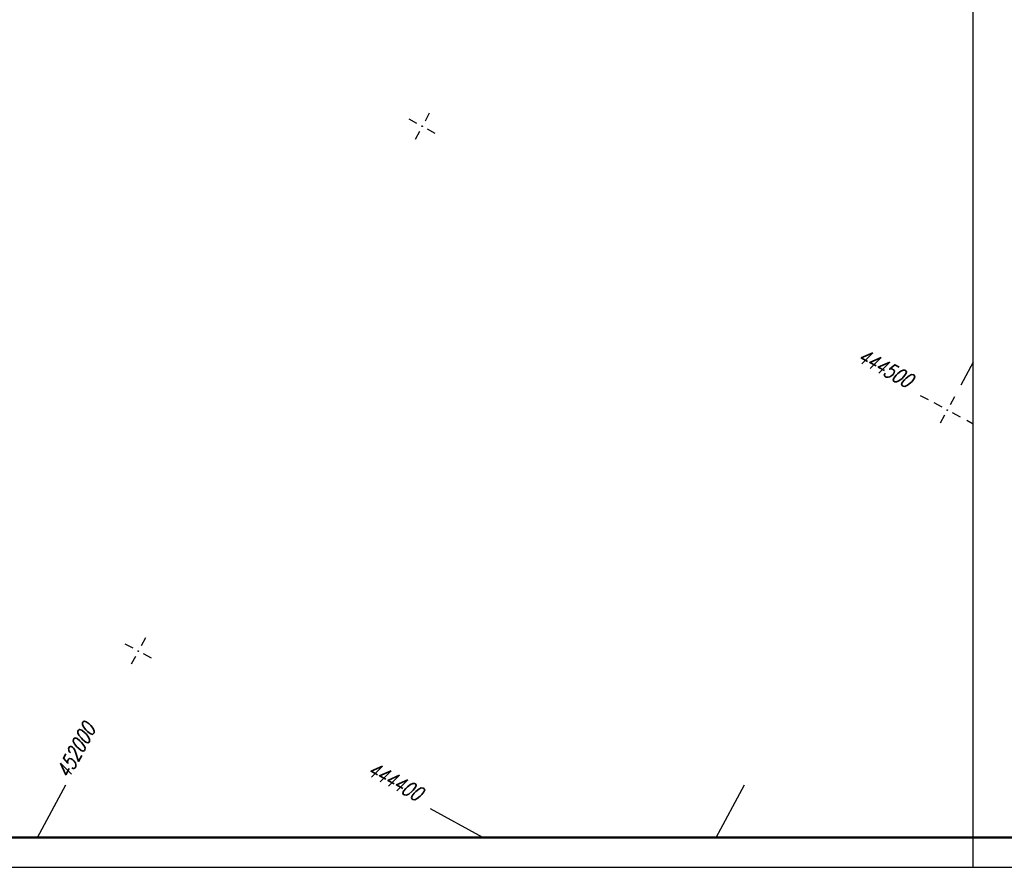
# Model space of a CAD drawing. Extents: x 0 to 1135, y 0 to 420.
# Tile 10 of 37: x 790 to 955, y 0 to 142. Entities that reach past the tile are written whole.
import ezdxf

# ---------------------------------------------------------------- set-up
doc = ezdxf.new("R2010")
doc.units = 0
doc.header["$LTSCALE"] = 2
doc.header["$MEASUREMENT"] = 0
doc.linetypes.add('AUSGEZOGEN', pattern=[0])
doc.layers.get('0').update_dxf_attribs({"linetype": 'AUSGEZOGEN'})
doc.layers.add('NETZ', color=250, linetype='CONTINUOUS')
doc.layers.add('RAHMEN', color=250, linetype='AUSGEZOGEN')
doc.styles.add('ROMANS', font='romans.shx', dxfattribs={"width": 0.8})

# ---------------------------------------------------------------- blocks, each defined once
blk = doc.blocks.new('IKR')
at = {"color": 0}
for p, q in [((0, 1), (0, 2.5)), ((-2.5, 0), (-1, 0)), ((1, 0), (2.5, 0)), ((0, -2.5), (0, -1))]:
    blk.add_line(p, q, dxfattribs=at)
blk.add_circle((0, 0), 0.05, dxfattribs=at)
blk.add_point((0, 0), dxfattribs=at)

msp = doc.modelspace()

# ---------------------------------------------------------------- linework, layer by layer
at = {"layer": 'NETZ'}
for p, q in [((949.98, 84.65), (947.9, 80.8)), ((942.51, 78.33), (941.18, 79.05)), ((949.98, 74.29), (948.89, 74.88)), ((793.23, 5.02), (797.99, 13.82)), ((906.92, 5.02), (911.67, 13.82)), ((867.85, 5.02), (859.05, 9.78))]:
    msp.add_line(p, q, dxfattribs=at)
at = {"layer": 'RAHMEN'}
for p, q in [((950, 0), (950, 415)), ((0, 0), (950, 0)), ((950, 0), (1135, 0))]:
    msp.add_line(p, q, dxfattribs=at)
at = {"layer": 'RAHMEN', "const_width": 0.35}
msp.add_lwpolyline([(25, 5), (1130, 5), (1130, 415), (25, 415), (25, 5)], dxfattribs=at)

# ---------------------------------------------------------------- block references
at = {"layer": 'NETZ', "rotation": 151.5965}
for p in [(857.68, 124.2), (945.64, 76.64), (810.12, 36.24)]:
    msp.add_blockref('IKR', p, dxfattribs=at)

# ---------------------------------------------------------------- texts
at = {"layer": 'NETZ', "style": 'ROMANS', "oblique": 16.6, "width": 0.75}
for s, rotation, p in [('444500', 331.5965, (930.41, 84.87)), ('452000', 61.5965, (798.46, 14.7)), ('444400', 331.5965, (848.28, 15.6))]:
    msp.add_text(s, height=2.5, rotation=rotation, dxfattribs=at).set_placement(p)

doc.saveas('drawing.dxf')
